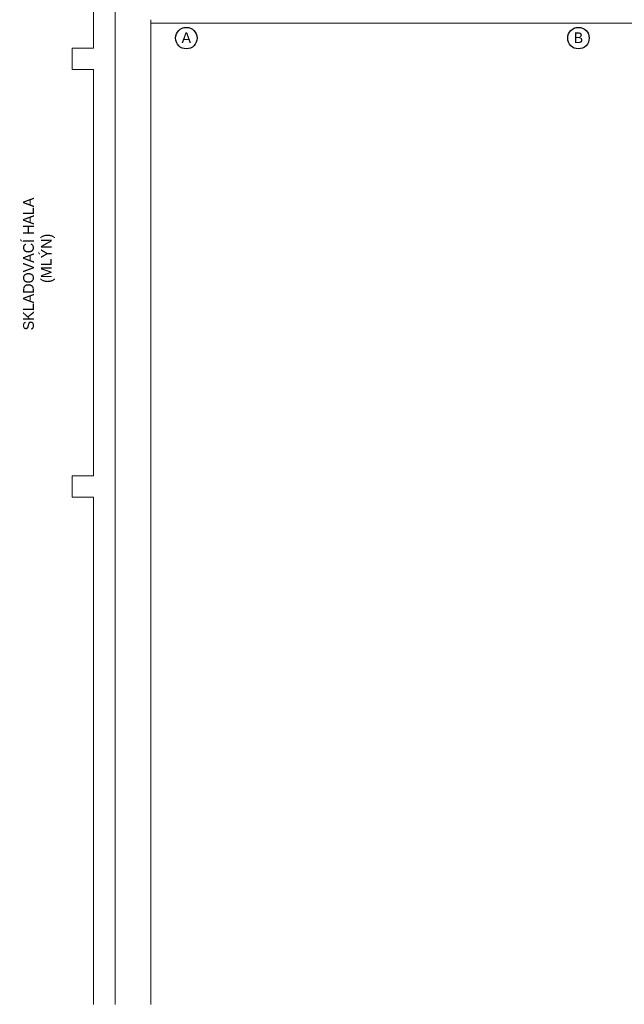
# Model space of a CAD drawing. Header units: millimetres. Extents: x -4829 to 407013, y -34854 to 354532.
# Tile 1 of 75: x 4987 to 13468, y -31284 to -17476. Entities that reach past the tile are written whole.
import ezdxf
from ezdxf.enums import TextEntityAlignment as Align

# ---------------------------------------------------------------- set-up
doc = ezdxf.new("R2010")
doc.units = ezdxf.units.MM
doc.header["$LTSCALE"] = 15
doc.styles.add('laplan N', font='txt')

# ---------------------------------------------------------------- blocks, each defined once
blk = doc.blocks.new('*U26')
at = {"linetype": 'ByBlock'}
blk.add_circle((0, 0), 3.02, dxfattribs=at)
at = {"linetype": 'ByBlock', "style": 'laplan N'}
blk.add_attdef('OZNACENI', text='', height=3, dxfattribs=at).set_placement((0, 0.1), align=Align.MIDDLE_CENTER)
blk = doc.blocks.new('A$C580b18a6')
at = {"lineweight": 5}
for p, q in [((-27898, -8844), (-27898, -14544)), ((-27598, -13646), (-27598, -27955)), ((-27098, -14146), (-27098, -27955)), ((-27098, -14196), (-9520, -14196)), ((-27898, -14844), (-27898, -20544)), ((-27898, -20844), (-27898, -27955))]:
    blk.add_line(p, q, dxfattribs=at)
for points in [[(-27898, -14544), (-28198, -14544), (-28198, -14844), (-27898, -14844)], [(-27898, -20544), (-28198, -20544), (-28198, -20844), (-27898, -20844)]]:
    blk.add_lwpolyline(points, dxfattribs=at)
at = {"lineweight": 5, "xscale": 50, "yscale": 50, "zscale": 50}
for p, values in [((-26598, -14404), {'OZNACENI': 'A'}), ((-21098, -14404), {'OZNACENI': 'B'})]:
    blk.add_blockref('*U26', p, dxfattribs=at).add_auto_attribs(values)
at = {"lineweight": 5, "insert": (-28887, -20240), "char_height": 150, "attachment_point": 1, "rotation": 90, "style": 'laplan N'}
blk.add_mtext_dynamic_manual_height_columns('\\pi1737.19343;SKLADOVACÍ HALA\\P\\pi2401.47915;(MLÝN)', width=5545.82, gutter_width=500, heights=[0], dxfattribs=at)

msp = doc.modelspace()

# ---------------------------------------------------------------- block references
at = {"ltscale": 2}
msp.add_blockref('A$C580b18a6', (33922, -3330), dxfattribs=at)

doc.saveas('drawing.dxf')
